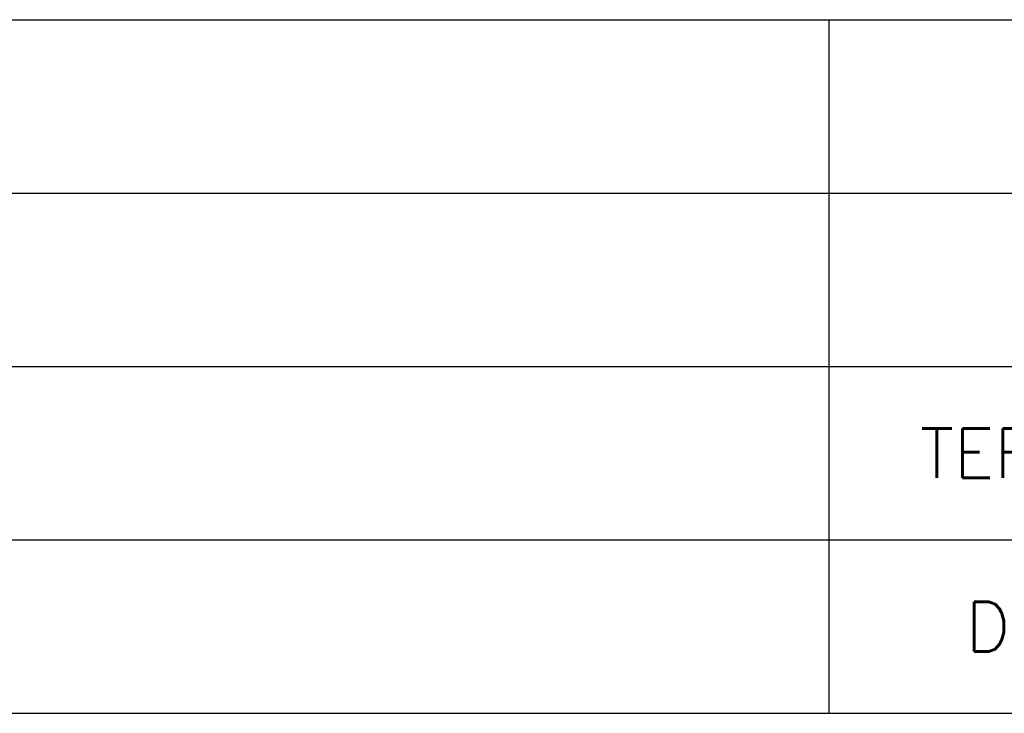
# Model space of a CAD drawing. Extents: x -1825 to 98, y 5678 to 6985.
# Tile 41 of 86: x -1078 to -1038, y 6513 to 6541. Entities that reach past the tile are written whole.
import ezdxf
from ezdxf.enums import TextEntityAlignment as Align

# ---------------------------------------------------------------- set-up
doc = ezdxf.new("R2010")
doc.units = 0
doc.header["$MEASUREMENT"] = 0
doc.layers.add('CARIMBO', color=7, linetype='CONTINUOUS')
doc.styles.add('ROMANS', font='romans.shx', dxfattribs={"height": 1.5})

msp = doc.modelspace()

# ---------------------------------------------------------------- linework, layer by layer
at = {"layer": 'CARIMBO', "color": 3}
for p, q in [((-1169.2, 6541.41), (-994.2, 6541.41)), ((-1169.2, 6534.41), (-994.2, 6534.41)), ((-1169.2, 6527.41), (-994.2, 6527.41))]:
    msp.add_line(p, q, dxfattribs=at)
at = {"layer": 'CARIMBO', "color": 4}
for p, q in [((-1045.2, 6513.41), (-1045.2, 6541.41)), ((-1169.2, 6520.41), (-994.2, 6520.41)), ((-1169.2, 6513.41), (-994.2, 6513.41))]:
    msp.add_line(p, q, dxfattribs=at)

# ---------------------------------------------------------------- texts
at = {"layer": 'CARIMBO', "color": 2, "style": 'ROMANS'}
for s, p in [('TEREZA', (-1036.7, 6523.91)), ('DES.', (-1036.7, 6516.91))]:
    msp.add_text(s, height=2, dxfattribs=at).set_placement(p, align=Align.MIDDLE)

doc.saveas('drawing.dxf')
